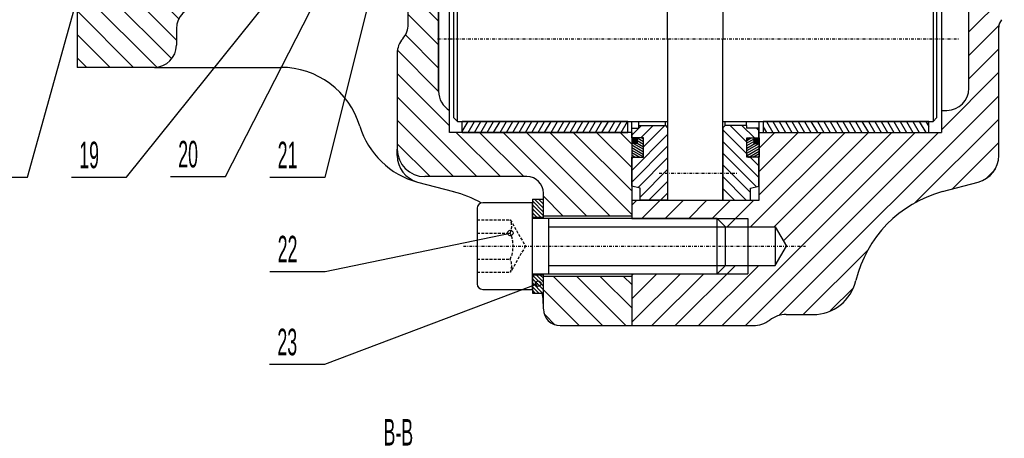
# Model space of a CAD drawing. Extents: x -315 to 315, y -223 to 223.
# Tile 6 of 11: x -72 to 106, y -3 to 73. Entities that reach past the tile are written whole.
import ezdxf

# ---------------------------------------------------------------- set-up
doc = ezdxf.new("R2010")
doc.units = 0
doc.linetypes.add('DASHDOT', pattern=[1, 0.5, -0.25, 0, -0.25])
doc.linetypes.add('DASHED', pattern=[0.75, 0.5, -0.25])
for name, color, linetype in [('AXES', 7, 'CONTINUOUS'), ('CORPS', 7, 'CONTINUOUS'), ('COUPES', 7, 'CONTINUOUS'), ('FLASQU', 7, 'CONTINUOUS'), ('JOINTS', 7, 'CONTINUOUS'), ('LUNETT', 7, 'CONTINUOUS'), ('PALIER', 7, 'CONTINUOUS'), ('ROU_15', 7, 'CONTINUOUS'), ('STANDA', 7, 'CONTINUOUS')]:
    doc.layers.add(name, color=color, linetype=linetype)

# ---------------------------------------------------------------- blocks, each defined once
blk = doc.blocks.new('*X1055')
at = {"layer": 'CORPS', "color": 4, "linetype": 'CONTINUOUS'}
for p, q in [((39, 166.2), (42.8, 170)), ((41.04, 164), (47.04, 170)), ((45.28, 164), (51.28, 170)), ((49.52, 164), (55.52, 170)), ((52.01, 162.25), (59.76, 170)), ((45.54, 147.3), (66.29, 168.05)), ((49.78, 147.3), (70.48, 168)), ((52.37, 158.37), (63.39, 169.39)), ((54.02, 147.3), (74.32, 167.6)), ((58.26, 147.3), (77.03, 166.07)), ((62.1, 146.9), (78.91, 163.71)), ((62.1, 142.66), (79.97, 160.53)), ((62.1, 138.42), (81.16, 157.48)), ((39, 149.24), (45.76, 156)), ((39, 153.48), (41.52, 156)), ((41.3, 147.3), (50, 156)), ((62.92, 135), (82.7, 154.78)), ((67.16, 135), (84.55, 152.39)), ((71.4, 135), (86.69, 150.29)), ((75.64, 135), (89.12, 148.48)), ((79.88, 135), (91.86, 146.98)), ((84.12, 135), (94.96, 145.84)), ((88.36, 135), (98.29, 144.93)), ((92.6, 135), (101.63, 144.03)), ((95.1, 133.26), (104.28, 142.44)), ((96.98, 130.9), (105.49, 139.41)), ((99.47, 129.15), (105.5, 135.18)), ((100.1, 125.54), (105.5, 130.94)), ((100.1, 121.3), (105.5, 126.7)), ((100.1, 117.06), (105.5, 122.46)), ((100.1, 112.82), (105.5, 118.22)), ((100.1, 104.34), (106.5, 110.74)), ((100.1, 100.1), (106.5, 106.5)), ((100.1, 95.86), (106.5, 102.26)), ((100.1, 91.62), (106.5, 98.02)), ((100.1, 87.38), (106.5, 93.78)), ((100.1, 83.14), (106.5, 89.54)), ((100.1, 78.9), (106.5, 85.3)), ((100.1, 74.66), (106.5, 81.06)), ((100.1, 70.42), (106.5, 76.82)), ((100.1, 66.18), (105.5, 71.58)), ((100.1, 61.94), (105.5, 67.34)), ((95.1, 52.7), (105.5, 63.1)), ((65.65, 19.01), (105.5, 58.86)), ((90.31, 39.43), (105.5, 54.62)), ((55.36, 17.2), (90.36, 52.2)), ((59.6, 17.2), (94.6, 52.2)), ((60.54, 35.1), (77.64, 52.2)), ((62.1, 40.9), (73.4, 52.2)), ((62.1, 45.14), (69.16, 52.2)), ((62.1, 49.38), (64.92, 52.2)), ((64.78, 35.1), (81.88, 52.2)), ((66.47, 32.55), (86.12, 52.2)), ((97.06, 41.94), (105.5, 50.38)), ((103.38, 44.02), (104.91, 45.55)), ((39, 39), (39.9, 39.9)), ((40.84, 36.6), (44.14, 39.9)), ((45.08, 36.6), (48.38, 39.9)), ((49.32, 36.6), (52.62, 39.9)), ((53.56, 36.6), (56.86, 39.9)), ((56.3, 35.1), (61.1, 39.9)), ((70.08, 19.2), (81.77, 30.89)), ((46.88, 17.2), (57.78, 28.1)), ((51.12, 17.2), (62.02, 28.1)), ((39, 17.8), (47.8, 26.6)), ((39, 22.04), (43.56, 26.6)), ((39, 26.28), (39.32, 26.6)), ((42.64, 17.2), (52.04, 26.6)), ((74.97, 19.85), (79.17, 24.05))]:
    blk.add_line(p, q, dxfattribs=at)
blk = doc.blocks.new('*X1555')
at = {"layer": 'LUNETT', "color": 4, "linetype": 'CONTINUOUS'}
for p, q in [((56.32, 147.25), (62, 141.58)), ((58.45, 147.25), (60.5, 145.2)), ((55.5, 145.95), (61.96, 139.5)), ((60.66, 145.04), (62, 143.7)), ((55.5, 143.83), (59.86, 139.48)), ((55.5, 141.71), (59.86, 137.36)), ((55.5, 139.59), (60.85, 134.25)), ((55.5, 137.47), (59.23, 133.75)), ((61.22, 136), (62, 135.22)), ((55.5, 135.35), (57.1, 133.75)), ((56.8, 102.25), (59.86, 99.2)), ((58.93, 102.25), (61.18, 100)), ((61.55, 101.75), (62, 101.3)), ((55.5, 101.43), (59.86, 97.08)), ((55.5, 99.31), (62, 92.82)), ((55.5, 97.19), (62, 90.7)), ((60.44, 96.5), (62, 94.94)), ((55.5, 95.07), (59.88, 90.7)), ((55.5, 92.95), (59.86, 88.6)), ((55.5, 90.83), (60.89, 85.45)), ((55.5, 88.71), (59.27, 84.95)), ((55.5, 86.59), (57.14, 84.95)), ((61.26, 87.2), (62, 86.46)), ((55.5, 52.67), (59.86, 48.32)), ((56.84, 53.45), (59.86, 50.44)), ((58.97, 53.45), (61.22, 51.2)), ((61.59, 52.95), (62, 52.54)), ((55.5, 50.55), (62, 44.06)), ((55.5, 48.43), (61.58, 42.36)), ((60.48, 47.7), (62, 46.18)), ((55.5, 46.31), (60.5, 41.32)), ((55.5, 44.19), (59.75, 39.95)), ((55.5, 42.07), (57.62, 39.95)), ((55.5, 39.95), (55.5, 39.95))]:
    blk.add_line(p, q, dxfattribs=at)
blk = doc.blocks.new('*X1747')
at = {"layer": 'LUNETT', "color": 4, "linetype": 'CONTINUOUS'}
for p, q in [((39, 142.84), (43.41, 147.25)), ((39, 140.72), (45.5, 147.22)), ((40.5, 146.46), (41.29, 147.25)), ((39.9, 139.5), (45.5, 145.1)), ((41.14, 138.62), (45.5, 142.98)), ((41.14, 136.5), (45.5, 140.86)), ((41.01, 134.25), (45.5, 138.74)), ((39, 134.36), (40.64, 136)), ((42.63, 133.75), (45.5, 136.62)), ((44.75, 133.75), (45.5, 134.5)), ((39, 100.44), (40.31, 101.75)), ((40.68, 100), (42.93, 102.25)), ((41.14, 98.34), (45.05, 102.25)), ((39, 94.08), (45.5, 100.58)), ((39, 91.96), (45.5, 98.46)), ((39, 96.2), (39.3, 96.5)), ((39.86, 90.7), (45.5, 96.34)), ((41.14, 89.86), (45.5, 94.22)), ((41.14, 87.74), (45.5, 92.1)), ((40.47, 84.95), (45.5, 89.98)), ((42.59, 84.95), (45.5, 87.86)), ((39, 85.6), (40.6, 87.2)), ((44.71, 84.95), (45.5, 85.74)), ((39, 51.68), (40.27, 52.95)), ((39, 45.32), (45.5, 51.82)), ((40.3, 52.98), (40.77, 53.45)), ((40.64, 51.2), (42.89, 53.45)), ((41.14, 49.58), (45.01, 53.45)), ((39, 43.2), (45.5, 49.7)), ((39, 47.44), (39.26, 47.7)), ((40.13, 42.21), (45.5, 47.58)), ((40.5, 40.46), (45.5, 45.46)), ((42.11, 39.95), (45.5, 43.34)), ((44.23, 39.95), (45.5, 41.22))]:
    blk.add_line(p, q, dxfattribs=at)
blk = doc.blocks.new('*X2223')
at = {"layer": 'FLASQU', "color": 4, "linetype": 'CONTINUOUS'}
for p, q in [((1.5, 100.31), (4, 97.81)), ((10, 100.29), (24.09, 86.2)), ((13.53, 101), (28.33, 86.2)), ((17.78, 101), (32.58, 86.2)), ((22.02, 101), (36.82, 86.2)), ((26.26, 101), (39, 88.26)), ((30.5, 101), (39, 92.5)), ((34.74, 101), (39, 96.74)), ((38.99, 101), (39, 100.99)), ((-11.5, 96.34), (4, 80.84)), ((-8.92, 98), (-8.75, 97.83)), ((-7.67, 96.75), (4, 85.08)), ((-4.68, 98), (4, 89.32)), ((-0.43, 98), (4, 93.57)), ((10, 96.05), (19.85, 86.2)), ((-15.64, 92), (-7.53, 83.88)), ((-11.5, 92.1), (4, 76.6)), ((10, 91.81), (15.61, 86.2)), ((-16.5, 88.61), (-9.98, 82.09)), ((10, 87.57), (11.37, 86.2)), ((-39, 85.66), (-29.12, 75.79)), ((-36.1, 87), (-27.37, 78.28)), ((-31.85, 87), (-24.79, 79.93)), ((-27.61, 87), (-20.61, 80)), ((-23.37, 87), (-16.37, 80)), ((-19.13, 87), (-12.31, 80.18)), ((-69.27, 82), (-65.27, 78)), ((-65.03, 82), (-47.06, 64.03)), ((-60.79, 82), (-60.6, 81.81)), ((-60.04, 81.25), (-44.34, 65.55)), ((-56.55, 82), (-43.5, 68.95)), ((-52.31, 82), (-43.08, 72.78)), ((-48.06, 82), (-40.83, 74.77)), ((-43.82, 82), (-36.82, 75)), ((-39.58, 82), (-32.58, 75)), ((-1.5, 77.86), (4, 72.36)), ((-61.5, 74.23), (-51.27, 64)), ((-1.5, 73.61), (4, 68.11)), ((-61.5, 69.98), (-55.52, 64)), ((-2.01, 69.89), (4, 63.87)), ((-3.46, 67.09), (4, 59.63)), ((-61.5, 65.74), (-59.76, 64)), ((-3.5, 62.89), (6, 53.39)), ((-3.5, 58.65), (10.95, 44.2)), ((-3.5, 54.4), (6.7, 44.2)), ((7.19, 52.2), (15.19, 44.2)), ((11.43, 52.2), (19.43, 44.2)), ((15.67, 52.2), (30.77, 37.1)), ((19.91, 52.2), (35.01, 37.1)), ((24.16, 52.2), (39, 37.36)), ((28.4, 52.2), (39, 41.6)), ((32.64, 52.2), (39, 45.84)), ((36.88, 52.2), (39, 50.08)), ((-3.5, 50.16), (2.46, 44.2)), ((23, 40.63), (26.53, 37.1)), ((24.8, 26.1), (33.7, 17.2)), ((29.05, 26.1), (37.95, 17.2)), ((33.29, 26.1), (39, 20.39)), ((37.53, 26.1), (39, 24.63)), ((23, 23.66), (29.46, 17.2)), ((23.23, 19.19), (25.13, 17.29))]:
    blk.add_line(p, q, dxfattribs=at)
blk = doc.blocks.new('*X2820')
at = {"layer": 'PALIER', "color": 4, "linetype": 'CONTINUOUS'}
for p, q in [((8.3, 84.37), (9.36, 86.2)), ((9.36, 84.2), (10.51, 86.2)), ((10.51, 84.2), (11.66, 86.2)), ((11.66, 84.2), (12.82, 86.2)), ((12.82, 84.2), (13.97, 86.2)), ((13.97, 84.2), (15.13, 86.2)), ((15.13, 84.2), (16.28, 86.2)), ((16.28, 84.2), (17.44, 86.2)), ((17.44, 84.2), (18.59, 86.2)), ((18.59, 84.2), (19.75, 86.2)), ((19.75, 84.2), (20.9, 86.2)), ((20.9, 84.2), (22.06, 86.2)), ((22.06, 84.2), (23.21, 86.2)), ((23.21, 84.2), (24.37, 86.2)), ((24.37, 84.2), (25.52, 86.2)), ((25.52, 84.2), (26.68, 86.2)), ((26.68, 84.2), (27.83, 86.2)), ((27.83, 84.2), (28.98, 86.2)), ((28.98, 84.2), (30.14, 86.2)), ((30.14, 84.2), (31.29, 86.2)), ((31.29, 84.2), (32.45, 86.2)), ((32.45, 84.2), (33.6, 86.2)), ((33.6, 84.2), (34.76, 86.2)), ((34.76, 84.2), (35.91, 86.2)), ((35.91, 84.2), (37.07, 86.2)), ((37.07, 84.2), (38.22, 86.2)), ((38.22, 84.2), (38.3, 84.33)), ((8.3, 52.37), (9.35, 54.2)), ((9.35, 52.2), (10.51, 54.2)), ((10.51, 52.2), (11.66, 54.2)), ((11.66, 52.2), (12.82, 54.2)), ((12.82, 52.2), (13.97, 54.2)), ((13.97, 52.2), (15.13, 54.2)), ((15.13, 52.2), (16.28, 54.2)), ((16.28, 52.2), (17.44, 54.2)), ((17.44, 52.2), (18.59, 54.2)), ((18.59, 52.2), (19.75, 54.2)), ((19.75, 52.2), (20.9, 54.2)), ((20.9, 52.2), (22.06, 54.2)), ((22.06, 52.2), (23.21, 54.2)), ((23.21, 52.2), (24.37, 54.2)), ((24.37, 52.2), (25.52, 54.2)), ((25.52, 52.2), (26.67, 54.2)), ((26.67, 52.2), (27.83, 54.2)), ((27.83, 52.2), (28.98, 54.2)), ((28.98, 52.2), (30.14, 54.2)), ((30.14, 52.2), (31.29, 54.2)), ((31.29, 52.2), (32.45, 54.2)), ((32.45, 52.2), (33.6, 54.2)), ((33.6, 52.2), (34.76, 54.2)), ((34.76, 52.2), (35.91, 54.2)), ((35.91, 52.2), (37.07, 54.2)), ((37.07, 52.2), (38.22, 54.2)), ((38.22, 52.2), (38.3, 52.34))]:
    blk.add_line(p, q, dxfattribs=at)
blk = doc.blocks.new('*X2829')
at = {"layer": 'PALIER', "color": 4, "linetype": 'CONTINUOUS'}
for p, q in [((63.39, 86.2), (64.54, 84.2)), ((64.54, 86.2), (65.7, 84.2)), ((65.7, 86.2), (66.85, 84.2)), ((66.85, 86.2), (68.01, 84.2)), ((68.01, 86.2), (69.16, 84.2)), ((69.16, 86.2), (70.32, 84.2)), ((70.32, 86.2), (71.47, 84.2)), ((71.47, 86.2), (72.63, 84.2)), ((72.63, 86.2), (73.78, 84.2)), ((73.78, 86.2), (74.94, 84.2)), ((74.94, 86.2), (76.09, 84.2)), ((76.09, 86.2), (77.25, 84.2)), ((77.25, 86.2), (78.4, 84.2)), ((78.4, 86.2), (79.56, 84.2)), ((79.56, 86.2), (80.71, 84.2)), ((80.71, 86.2), (81.86, 84.2)), ((81.86, 86.2), (83.02, 84.2)), ((83.02, 86.2), (84.17, 84.2)), ((84.17, 86.2), (85.33, 84.2)), ((85.33, 86.2), (86.48, 84.2)), ((86.48, 86.2), (87.64, 84.2)), ((87.64, 86.2), (88.79, 84.2)), ((88.79, 86.2), (89.95, 84.2)), ((89.95, 86.2), (91.1, 84.2)), ((91.1, 86.2), (92.26, 84.2)), ((92.26, 86.2), (92.8, 85.26)), ((62.8, 85.22), (63.39, 84.2)), ((63.39, 54.2), (64.55, 52.2)), ((64.55, 54.2), (65.7, 52.2)), ((65.7, 54.2), (66.85, 52.2)), ((66.85, 54.2), (68.01, 52.2)), ((68.01, 54.2), (69.16, 52.2)), ((69.16, 54.2), (70.32, 52.2)), ((70.32, 54.2), (71.47, 52.2)), ((71.47, 54.2), (72.63, 52.2)), ((72.63, 54.2), (73.78, 52.2)), ((73.78, 54.2), (74.94, 52.2)), ((74.94, 54.2), (76.09, 52.2)), ((76.09, 54.2), (77.25, 52.2)), ((77.25, 54.2), (78.4, 52.2)), ((78.4, 54.2), (79.56, 52.2)), ((79.56, 54.2), (80.71, 52.2)), ((80.71, 54.2), (81.87, 52.2)), ((81.87, 54.2), (83.02, 52.2)), ((83.02, 54.2), (84.18, 52.2)), ((84.18, 54.2), (85.33, 52.2)), ((85.33, 54.2), (86.48, 52.2)), ((86.48, 54.2), (87.64, 52.2)), ((87.64, 54.2), (88.79, 52.2)), ((88.79, 54.2), (89.95, 52.2)), ((89.95, 54.2), (91.1, 52.2)), ((91.1, 54.2), (92.26, 52.2)), ((92.26, 54.2), (92.8, 53.26)), ((62.8, 53.22), (63.39, 52.2))]:
    blk.add_line(p, q, dxfattribs=at)
blk = doc.blocks.new('*X3500')
at = {"layer": 'JOINTS', "color": 4, "linetype": 'CONTINUOUS'}
for p, q in [((61.1, 50.2), (61.68, 51.2)), ((61.1, 50.6), (61.45, 51.2)), ((61.1, 51), (61.22, 51.2)), ((61.33, 50.2), (61.91, 51.2)), ((61.56, 50.2), (62.1, 51.13)), ((61.79, 50.2), (62.1, 50.73)), ((62.02, 50.2), (62.1, 50.33))]:
    blk.add_line(p, q, dxfattribs=at)
blk = doc.blocks.new('*X3505')
at = {"layer": 'JOINTS', "color": 4, "linetype": 'CONTINUOUS'}
for p, q in [((59.86, 50.76), (60.63, 51.2)), ((59.86, 50.3), (61.1, 51.01)), ((59.86, 49.83), (61.1, 50.55)), ((59.86, 48.91), (62.09, 50.2)), ((59.86, 49.37), (61.29, 50.2)), ((59.86, 48.45), (62.1, 49.74)), ((59.9, 48.01), (62.1, 49.28)), ((60.2, 47.73), (62.1, 48.82)), ((60.96, 47.7), (62.1, 48.36)), ((61.76, 47.7), (62.1, 47.9))]:
    blk.add_line(p, q, dxfattribs=at)
blk = doc.blocks.new('*X3514')
at = {"layer": 'JOINTS', "color": 4, "linetype": 'CONTINUOUS'}
for p, q in [((39, 51.12), (39.53, 50.2)), ((39, 50.72), (39.3, 50.2)), ((39, 50.32), (39.07, 50.2)), ((39.18, 51.2), (39.76, 50.2)), ((39.41, 51.2), (39.99, 50.2)), ((39.65, 51.2), (40, 50.59)), ((39.88, 51.2), (40, 50.99))]:
    blk.add_line(p, q, dxfattribs=at)
blk = doc.blocks.new('*X3519')
at = {"layer": 'JOINTS', "color": 4, "linetype": 'CONTINUOUS'}
for p, q in [((39.33, 50.2), (41.14, 49.15)), ((40, 51.2), (41.14, 50.54)), ((40, 50.74), (41.14, 50.08)), ((40, 50.27), (41.14, 49.62)), ((39, 49.93), (41.14, 48.69)), ((39, 49.47), (41.14, 48.23)), ((39, 49.01), (41, 47.85)), ((39, 48.54), (40.46, 47.7)), ((39, 48.08), (39.66, 47.7))]:
    blk.add_line(p, q, dxfattribs=at)
blk = doc.blocks.new('*X4045')
at = {"layer": 'STANDA', "color": 4, "linetype": 'CONTINUOUS'}
for p, q in [((21, 39.78), (23, 37.78)), ((21.38, 40.1), (23, 38.49)), ((22.09, 40.1), (23, 39.19)), ((22.8, 40.1), (23, 39.9)), ((21, 39.07), (23, 37.08)), ((21, 38.36), (22.52, 36.85)), ((21, 37.66), (21.81, 36.85)), ((21, 36.95), (21.1, 36.85)), ((21, 25.66), (23, 23.66)), ((21.01, 26.35), (23, 24.37)), ((21.72, 26.35), (23, 25.07)), ((22.43, 26.35), (23, 25.78)), ((21, 24.95), (22.85, 23.1)), ((21, 24.24), (22.15, 23.1)), ((21, 23.54), (21.44, 23.1))]:
    blk.add_line(p, q, dxfattribs=at)

msp = doc.modelspace()

# ---------------------------------------------------------------- linework, layer by layer
at = {"layer": 'AXES', "color": 2, "linetype": 'DASHDOT'}
for p, q in [((3.827, 69.2), (98.359, 69.2)), ((43.963, 44.8), (58.222, 44.8)), ((8.5, 31.6), (70.5, 31.6))]:
    msp.add_line(p, q, dxfattribs=at)
at = {"layer": 'CORPS', "color": 2, "linetype": 'CONTINUOUS'}
for p, q in [((100.1, 60.2), (100.1, 93.6)), ((95.1, 84.2), (95.1, 56.2)), ((105.5, 48.037), (105.5, 71.277)), ((95.1, 56.2), (95.1, 52.2)), ((95.1, 56.2), (96.1, 56.2)), ((62.1, 52.2), (62.1, 54.2)), ((62.1, 39.9), (62.1, 52.2)), ((62.1, 52.2), (95.1, 52.2)), ((95.306, 41.469), (101.79, 43.207)), ((39, 39.9), (62.1, 39.9)), ((39, 39.9), (39, 36.6)), ((60, 36.6), (60, 26.6)), ((56, 35.1), (65, 35.1)), ((65, 35.1), (65, 28.1)), ((65, 35.1), (67.021, 31.6)), ((65, 28.1), (67.021, 31.6)), ((56, 28.1), (65, 28.1)), ((39, 26.6), (39, 17.2)), ((67, 19.2), (71.824, 19.2)), ((39, 17.2), (61, 17.2))]:
    msp.add_line(p, q, dxfattribs=at)
at = {"layer": 'CORPS', "color": 7, "linetype": 'CONTINUOUS'}
for p, q in [((39, 36.6), (54.5, 36.6)), ((54.5, 36.6), (60, 36.6)), ((54.5, 36.6), (56, 35.1)), ((56, 28.1), (54.5, 26.6)), ((39, 26.6), (54.5, 26.6)), ((54.5, 26.6), (60, 26.6))]:
    msp.add_line(p, q, dxfattribs=at)
at = {"layer": 'CORPS', "color": 2, "linetype": 'CONTINUOUS'}
for centre, radius, start, end in [((107.5, 71.277), 2, 138.58771, 180), ((96.1, 60.2), 4, -90, 0), ((100.5, 48.037), 4.999, -75.04644, 0), ((101, 20.218), 22.001, 104.99953, 166.54235), ((71.824, 27.2), 8, -90, -13.45952), ((61, 22.2), 5, -90, -53.1301), ((67, 14.2), 5, 90, 126.8699)]:
    msp.add_arc(centre, radius, start, end, dxfattribs=at)
at = {"layer": 'COUPES', "color": 7, "linetype": 'CONTINUOUS'}
for p, q in [((-16.566, 44.08), (-2.477, 100.37)), ((-52.518, 44.084), (-7.85, 99.804)), ((-34.585, 44.226), (-6.755, 98.792)), ((-70.494, 44.084), (-59.824, 82.45)), ((-16.566, 27.016), (16.993, 33.975)), ((-16.615, 10.177), (22.04, 24.799))]:
    msp.add_line(p, q, dxfattribs=at)
at = {"layer": 'COUPES', "color": 2, "linetype": 'CONTINUOUS'}
for p, q in [((-80.494, 44.084), (-70.494, 44.084)), ((-62.518, 44.084), (-52.518, 44.084)), ((-44.585, 44.226), (-34.585, 44.226)), ((-26.566, 44.08), (-16.566, 44.08)), ((-26.566, 27.016), (-16.566, 27.016)), ((-26.615, 10.177), (-16.615, 10.177))]:
    msp.add_line(p, q, dxfattribs=at)
at = {"layer": 'COUPES', "color": 7, "linetype": 'CONTINUOUS'}
for centre in [(16.993, 33.975), (22.04, 24.799)]:
    msp.add_circle(centre, 0.5, dxfattribs=at)
at = {"layer": 'FLASQU', "color": 2, "linetype": 'CONTINUOUS'}
for p, q in [((4, 102), (4, 59.664)), ((4, 59.664), (4, 102)), ((6, 56.2), (6, 83.712)), ((-1.5, 71.846), (-1.5, 80)), ((-61.5, 78), (-61.5, 64)), ((-43.5, 71), (-43.5, 68)), ((-3.5, 66.554), (-3.5, 49.2)), ((-47.5, 64), (-61.5, 64)), ((-47.5, 64), (-24.624, 64)), ((6, 52.2), (6, 56.2)), ((39, 52.2), (39, 54.2)), ((39, 52.2), (6, 52.2)), ((39, 52.2), (39, 37.1)), ((-3.5, 48.037), (-3.5, 49.2)), ((0.206, 43.207), (6.694, 41.469)), ((20, 44.2), (1.5, 44.2)), ((23, 37.1), (23, 41.2)), ((23, 36.6), (23, 37.1)), ((23, 37.1), (39, 37.1)), ((39, 37.1), (39, 36.6)), ((23, 26.1), (23, 26.6)), ((23, 20.218), (23, 26.1)), ((39, 26.1), (23, 26.1)), ((39, 26.6), (39, 26.1)), ((39, 26.1), (39, 17.2)), ((26, 17.2), (39, 17.2))]:
    msp.add_line(p, q, dxfattribs=at)
for centre, radius, start, end in [((-39.5, 71), 4, 90, 180), ((-5.5, 71.846), 4, -41.41229, 0), ((-47.5, 68), 4, -90, 0), ((0.5, 66.554), 4, 138.58771, 180), ((-24.624, 49), 15, 16.84998, 90), ((8, 59.664), 4, 180, -120.00073), ((4.088, 57.696), 15, -163.15024, -104.99994), ((1.5, 49.2), 5, 180, -90), ((1.5, 48.037), 5, 180, -104.99895), ((20, 41.2), 3, 0, 90), ((1, 20.218), 22, 60.77035, 75.00047), ((1, 20.218), 22, 0, 7.52752), ((26, 20.2), 3, 180, -90)]:
    msp.add_arc(centre, radius, start, end, dxfattribs=at)
at = {"layer": 'JOINTS', "color": 2, "linetype": 'CONTINUOUS'}
for p, q in [((40, 51.2), (39, 51.2)), ((39, 51.2), (39, 50.2)), ((40, 50.2), (39, 50.2)), ((39, 50.2), (39, 47.7)), ((40, 51.2), (40, 50.2)), ((40.64, 51.2), (40, 51.2)), ((41.14, 48.2), (41.14, 50.7)), ((59.86, 48.2), (59.86, 50.7)), ((60.36, 51.2), (61.1, 51.2)), ((61.1, 51.2), (61.1, 50.2)), ((61.1, 51.2), (62.1, 51.2)), ((61.1, 50.2), (62.1, 50.2)), ((62.1, 51.2), (62.1, 50.2)), ((62.1, 50.2), (62.1, 47.7)), ((39, 47.7), (40.64, 47.7)), ((62.1, 47.7), (60.36, 47.7))]:
    msp.add_line(p, q, dxfattribs=at)
for centre, start, end in [((40.64, 50.7), 0, 90), ((60.36, 50.7), 90, 180), ((40.64, 48.2), -90, 0), ((60.36, 48.2), 180, -90)]:
    msp.add_arc(centre, 0.5, start, end, dxfattribs=at)
at = {"layer": 'LUNETT', "color": 2, "linetype": 'CONTINUOUS'}
for p, q in [((40.3, 53.45), (40.3, 54.2)), ((45.1, 53.45), (45.1, 54.2)), ((55.9, 53.45), (55.9, 54.2)), ((59.8, 53.45), (59.8, 54.2)), ((39, 51.2), (39, 52.95)), ((39, 52.95), (40.3, 52.95)), ((40.3, 52.95), (40.3, 53.45)), ((40.3, 53.45), (45.1, 53.45)), ((45.1, 53.45), (45.5, 53.05)), ((45.5, 53.05), (45.5, 39.95)), ((55.9, 53.45), (55.5, 53.05)), ((55.5, 53.05), (55.5, 39.95)), ((59.8, 53.45), (55.9, 53.45)), ((59.8, 53.45), (59.8, 52.95)), ((62, 52.95), (59.8, 52.95)), ((62, 51.2), (62, 52.95)), ((41.14, 51.2), (39, 51.2)), ((41.14, 47.7), (41.14, 51.2)), ((59.86, 47.7), (59.86, 51.2)), ((59.86, 51.2), (62, 51.2)), ((39, 42.45), (39, 47.7)), ((39, 47.7), (41.14, 47.7)), ((62, 47.7), (59.86, 47.7)), ((62, 42.45), (62, 47.7)), ((40.5, 42.131), (39, 42.45)), ((40.5, 39.95), (40.5, 42.131)), ((60.5, 42.131), (62, 42.45)), ((60.5, 39.95), (60.5, 42.131)), ((45.5, 39.95), (40.5, 39.95)), ((55.5, 39.95), (60.5, 39.95))]:
    msp.add_line(p, q, dxfattribs=at)
at = {"layer": 'PALIER', "color": 2, "linetype": 'CONTINUOUS'}
for p, q in [((8.3, 52.2), (8.3, 54.2)), ((38.3, 54.2), (8.3, 54.2)), ((38.3, 52.2), (38.3, 54.2)), ((92.8, 54.2), (62.8, 54.2)), ((62.8, 54.2), (62.8, 52.2)), ((92.8, 52.2), (92.8, 54.2)), ((8.3, 52.2), (38.3, 52.2)), ((62.8, 52.2), (92.8, 52.2))]:
    msp.add_line(p, q, dxfattribs=at)
at = {"layer": 'ROU_15', "color": 2, "linetype": 'CONTINUOUS'}
for p, q in [((45.5, 69.2), (45.5, 98.5)), ((55.5, 98.5), (55.5, 69.2)), ((7.4, 54.2), (7.4, 84.2)), ((93.6, 84.2), (93.6, 54.2)), ((6.7, 83.5), (6.7, 54.9)), ((94.3, 54.9), (94.3, 83.5)), ((45.5, 69.2), (45.5, 39.9)), ((55.5, 39.9), (55.5, 69.2)), ((7.4, 54.2), (6.7, 54.9)), ((7.4, 54.2), (45.5, 54.2)), ((55.5, 54.2), (93.6, 54.2)), ((93.6, 54.2), (94.3, 54.9)), ((45.5, 39.9), (55.5, 39.9))]:
    msp.add_line(p, q, dxfattribs=at)
at = {"layer": 'STANDA', "color": 2, "linetype": 'CONTINUOUS'}
for p, q in [((21, 39.45), (12, 39.45)), ((21, 40.1), (23, 40.1)), ((21, 40.1), (21, 36.85)), ((21, 23.75), (21, 39.45)), ((23, 36.85), (23, 40.1)), ((11, 38.45), (11, 24.75)), ((21, 36.85), (23, 36.85)), ((54.5, 36.6), (21, 36.6)), ((24, 26.6), (24, 36.6)), ((56, 35.1), (54.5, 36.6)), ((54.5, 26.6), (54.5, 36.6)), ((56, 28.1), (56, 35.1)), ((54.5, 26.6), (56, 28.1)), ((21, 26.6), (54.5, 26.6)), ((21, 26.35), (21, 23.1)), ((23, 26.35), (21, 26.35)), ((23, 23.1), (23, 26.35)), ((12, 23.75), (21, 23.75)), ((21, 23.1), (23, 23.1))]:
    msp.add_line(p, q, dxfattribs=at)
at = {"layer": 'STANDA', "color": 2, "linetype": 'DASHED'}
for p, q in [((11, 36.35), (16.993, 36.35)), ((16.993, 36.35), (19.734, 31.6)), ((11, 33.975), (16.993, 33.975)), ((19.734, 31.6), (16.993, 26.85)), ((11, 29.225), (16.993, 29.225)), ((11, 26.85), (16.993, 26.85))]:
    msp.add_line(p, q, dxfattribs=at)
at = {"layer": 'STANDA', "color": 7, "linetype": 'CONTINUOUS'}
for p, q in [((24, 35.1), (56, 35.1)), ((24, 28.1), (56, 28.1))]:
    msp.add_line(p, q, dxfattribs=at)
at = {"layer": 'STANDA', "color": 2, "linetype": 'CONTINUOUS'}
for centre, start, end in [((12, 38.45), 90, 180), ((12, 24.75), 180, -90)]:
    msp.add_arc(centre, 1, start, end, dxfattribs=at)
at = {"layer": 'STANDA', "color": 2, "linetype": 'DASHED'}
for centre, radius, start, end in [((14.338, 35.163), 2.909, -24.10649, 24.08851), ((11.682, 31.6), 5.818, -24.09348, 24.09348), ((14.338, 28.038), 2.909, -24.10649, 24.08851)]:
    msp.add_arc(centre, radius, start, end, dxfattribs=at)

# ---------------------------------------------------------------- block references
at = {"layer": 'CORPS', "color": 4, "linetype": 'CONTINUOUS'}
msp.add_blockref('*X1055', (0, 0), dxfattribs=at)
at = {"layer": 'FLASQU', "color": 4, "linetype": 'CONTINUOUS'}
msp.add_blockref('*X2223', (0, 0), dxfattribs=at)
at = {"layer": 'JOINTS', "color": 4, "linetype": 'CONTINUOUS'}
for name in ['*X3514', '*X3519', '*X3505', '*X3500']:
    msp.add_blockref(name, (0, 0), dxfattribs=at)
at = {"layer": 'LUNETT', "color": 4, "linetype": 'CONTINUOUS'}
for name in ['*X1747', '*X1555']:
    msp.add_blockref(name, (0, 0), dxfattribs=at)
at = {"layer": 'PALIER', "color": 4, "linetype": 'CONTINUOUS'}
for name in ['*X2820', '*X2829']:
    msp.add_blockref(name, (0, 0), dxfattribs=at)
at = {"layer": 'STANDA', "color": 4, "linetype": 'CONTINUOUS'}
msp.add_blockref('*X4045', (0, 0), dxfattribs=at)

# ---------------------------------------------------------------- texts
at = {"layer": 'COUPES', "color": 3}
for s, height, width, p in [('19', 4.8139, 0.5, (-61.111, 45.721)), ('20', 4.8139, 0.5, (-43.178, 45.863)), ('21', 4.8139, 0.5, (-25.158, 45.717)), ('22', 4.8146, 0.49993, (-25.158, 28.653)), ('23', 4.8139, 0.5, (-25.208, 11.814))]:
    msp.add_text(s, height=height, dxfattribs=dict(at, width=width)).set_placement(p)
at = {"layer": 'COUPES', "color": 4, "width": 0.5}
msp.add_text('B-B', height=4.8139, dxfattribs=at).set_placement((-5.977, -4.543))

doc.saveas('drawing.dxf')
